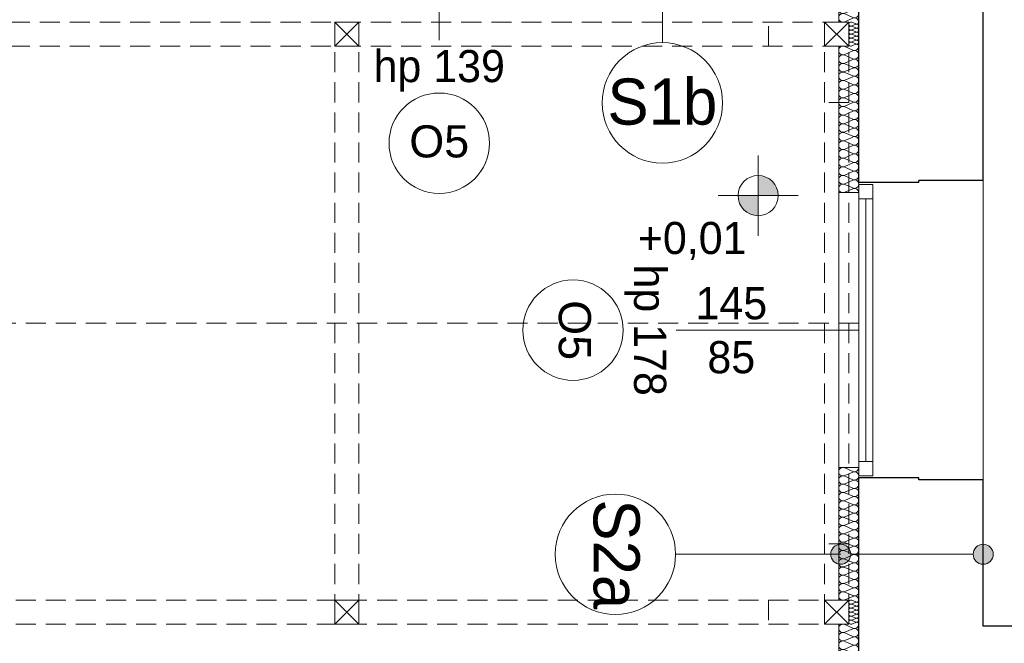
# Model space of a CAD drawing. Extents: x -547885 to -186295, y -25370 to 156194.
# Tile 144 of 256: x -502218 to -497313, y 33512 to 36619. Entities that reach past the tile are written whole.
import ezdxf

# ---------------------------------------------------------------- set-up
doc = ezdxf.new("R2010")
doc.units = 0
doc.header["$MEASUREMENT"] = 0
doc.linetypes.add('Krawędzie ukryte', pattern=[150, 100, -50])
doc.linetypes.add('Przerywana', pattern=[320, 160, -160])
for name, color, linetype in [('Arch ocieplenie', 7, 'Continuous'), ('Arch opisy', 7, 'Continuous'), ('INWENT RZĘDNE', 7, 'Continuous'), ('INWENT WYMIARY', 7, 'Continuous')]:
    doc.layers.add(name, color=color, linetype=linetype)
for name, color, linetype, lineweight, true_color in [('Arch ocieplenie_Nr_Pióra__44', 7, 'Continuous', 9, 0x029e21), ('Arch opisy okien_Nr_Pióra__9', 7, 'Continuous', 9, 0x3dad99), ('Arch opisy_Nr_Pióra__9', 7, 'Continuous', 9, 0x3dad99), ('Arch wykończenie_Nr_Pióra__3', 7, 'Continuous', 18, 0xff6600)]:
    doc.layers.add(name, color=color, linetype=linetype, lineweight=lineweight, true_color=true_color)
for name, color, linetype, lineweight in [('Arch opisy_Nr_Pióra__1', 7, 'Continuous', 25), ('Arch opisy_Nr_Pióra__21', 7, 'Continuous', 9), ('INWENT KONST. DREWNIANA_Nr_Pióra__21', 7, 'Continuous', 9), ('INWENT RZĘDNE_Nr_Pióra__21', 7, 'Continuous', 9), ('INWENT WYMIARY_Nr_Pióra__21', 7, 'Continuous', 9), ('INWENT. OKNA_Nr_Pióra__21', 7, 'Continuous', 9), ('INWENT. OKNA_Nr_Pióra__5', 7, 'Continuous', 13), ('INWENT.ŚCIANY_Nr_Pióra__1', 7, 'Continuous', 25), ('INWENT.ŚCIANY_Nr_Pióra__21', 7, 'Continuous', 9)]:
    doc.layers.add(name, color=color, linetype=linetype, lineweight=lineweight)
doc.styles.add('GENERATED_STYLE_10', font='arial.ttf')
doc.styles.add('GENERATED_STYLE_2', font='txt')
doc.styles.add('GENERATED_STYLE_4', font='txt')
doc.styles.add('GENERATED_STYLE_7', font='txt')
doc.dimstyles.new('GENERATED_STYLE__13', dxfattribs={"dimtxt": 0.18, "dimasz": 109.44, "dimexe": 0.18, "dimexo": 0.0625, "dimgap": 0.09, "dimtad": 0, "dimtih": 1, "dimtoh": 1, "dimdec": 4, "dimzin": 0, "dimdsep": 46, "dimcen": 0.09, "dimadec": 0, "dimazin": 0, "dimtfac": 1, "dimtdec": 4, "dimtmove": 0, "dimatfit": 3, "dimldrblk": 'ARROWHEAD_11', "dimfxl": 0, "dimtolj": 1, "dimtzin": 0, "dimarcsym": 0})
doc.dimstyles.new('GENERATED_STYLE__5', dxfattribs={"dimtxt": 160.000002, "dimasz": 114, "dimexe": 0.18, "dimexo": 0, "dimgap": 0.09, "dimtad": 1, "dimtih": 1, "dimtoh": 1, "dimdec": 0, "dimlfac": 0.1, "dimzin": 0, "dimdsep": 46, "dimtxsty": 'GENERATED_STYLE_2', "dimblk": 'ARROWHEAD_2', "dimblk1": 'ARROWHEAD_2', "dimblk2": 'ARROWHEAD_2', "dimcen": 0.09, "dimclrd": 7, "dimclre": 7, "dimclrt": 7, "dimazin": 0, "dimtfac": 1, "dimtdec": 4, "dimtmove": 0, "dimatfit": 3, "dimfxl": 0, "dimtolj": 1, "dimtzin": 0, "dimarcsym": 0})

# ---------------------------------------------------------------- blocks, each defined once
blk = doc.blocks.new('Izolacja cieplna 14_15', base_point=(-498038.3, 33607.6))
at = {"layer": 'Arch ocieplenie_Nr_Pióra__44', "linetype": 'Continuous'}
for p, q in [((-498108.5, 33605.9), (-498068.1, 33588.5)), ((-498068.1, 33585), (-498108.5, 33567.6)), ((-498108.5, 33564.1), (-498068.1, 33546.7)), ((-498068.1, 33543.2), (-498108.5, 33525.9)), ((-498108.5, 33522.3), (-498068.1, 33505)), ((-498068.1, 33501.5), (-498108.5, 33484.1)), ((-498108.5, 33480.6), (-498068.1, 33463.2)), ((-498068.1, 33459.7), (-498108.5, 33442.3)), ((-498108.5, 33438.8), (-498068.1, 33421.4)), ((-498068.1, 33417.9), (-498108.5, 33400.6)), ((-498108.5, 33397.1), (-498068.1, 33379.7)), ((-498068.1, 33376.2), (-498108.5, 33358.8)), ((-498108.5, 33355.3), (-498068.1, 33337.9)), ((-498068.1, 33334.4), (-498108.5, 33317)), ((-498108.5, 33313.5), (-498068.1, 33296.2)), ((-498068.1, 33292.6), (-498108.5, 33275.3)), ((-498108.5, 33271.8), (-498068.1, 33254.4)), ((-498068.1, 33250.9), (-498108.5, 33233.5)), ((-498108.5, 33230), (-498068.1, 33212.6)), ((-498068.1, 33209.1), (-498108.5, 33191.7)), ((-498108.5, 33188.2), (-498068.1, 33170.9)), ((-498068.1, 33167.3), (-498108.5, 33150)), ((-498108.5, 33146.5), (-498068.1, 33129.1)), ((-498068.1, 33125.6), (-498108.5, 33108.2)), ((-498108.5, 33104.7), (-498068.1, 33087.3)), ((-498068.1, 33083.8), (-498108.5, 33066.4)), ((-498108.5, 33062.9), (-498068.1, 33045.6)), ((-498068.1, 33042.1), (-498108.5, 33024.7)), ((-498108.5, 33021.2), (-498068.1, 33003.8)), ((-498068.1, 33000.3), (-498108.5, 32982.9)), ((-498108.5, 32979.4), (-498068.1, 32962)), ((-498068.1, 32958.5), (-498108.5, 32941.2)), ((-498108.5, 32937.6), (-498068.1, 32920.3)), ((-498068.1, 32916.8), (-498108.5, 32899.4))]:
    blk.add_line(p, q, dxfattribs=at)
for centre, start_param, end_param in [((-498117.1, 33586.7), 1.158003, 5.125183), ((-498059.6, 33607.6), 4.299596, 6.283185), ((-498117.1, 33545), 1.158003, 5.125183), ((-498059.6, 33565.9), 4.299595, 8.266774), ((-498117.1, 33503.2), 1.158003, 5.125183), ((-498059.6, 33524.1), 4.299595, 8.266774), ((-498059.6, 33482.3), 4.299595, 8.266774), ((-498117.1, 33461.5), 1.158003, 5.125183), ((-498059.6, 33440.6), 4.299595, 8.266774), ((-498117.1, 33419.7), 1.158003, 5.125183), ((-498059.6, 33398.8), 4.299595, 8.266774), ((-498117.1, 33377.9), 1.158003, 5.125183), ((-498117.1, 33336.2), 1.158003, 5.125183), ((-498059.6, 33357), 4.299595, 8.266774), ((-498117.1, 33294.4), 1.158003, 5.125183), ((-498059.6, 33315.3), 4.299595, 8.266774), ((-498117.1, 33252.6), 1.158003, 5.125183), ((-498059.6, 33273.5), 4.299595, 8.266774), ((-498117.1, 33210.9), 1.158003, 5.125183), ((-498059.6, 33231.8), 4.299595, 8.266774), ((-498059.6, 33190), 4.299595, 8.266774), ((-498117.1, 33169.1), 1.158003, 5.125183), ((-498059.6, 33148.2), 4.299595, 8.266774), ((-498117.1, 33127.3), 1.158003, 5.125183), ((-498059.6, 33106.5), 4.299595, 8.266774), ((-498117.1, 33085.6), 1.158003, 5.125183), ((-498117.1, 33043.8), 1.158003, 5.125183), ((-498059.6, 33064.7), 4.299595, 8.266774), ((-498117.1, 33002), 1.158003, 5.125183), ((-498059.6, 33022.9), 4.299595, 8.266774), ((-498117.1, 32960.3), 1.158003, 5.125183), ((-498059.6, 32981.2), 4.299595, 8.266774), ((-498059.6, 32939.4), 4.299595, 8.266774), ((-498117.1, 32918.5), 1.158003, 5.125183), ((-498059.6, 32897.6), 6.283185, 8.266774)]:
    blk.add_ellipse(centre, major_axis=(21.3, 0), ratio=0.981876, start_param=start_param, end_param=end_param, dxfattribs=at)
blk = doc.blocks.new('Izolacja cieplna 14_17', base_point=(-498038.3, 34387.6))
at = {"layer": 'Arch ocieplenie_Nr_Pióra__44', "linetype": 'Continuous'}
for p, q in [((-498108.5, 34385.9), (-498068.1, 34368.7)), ((-498068.1, 34365.3), (-498108.5, 34348.1)), ((-498108.5, 34344.6), (-498068.1, 34327.5)), ((-498068.1, 34324), (-498108.5, 34306.9)), ((-498108.5, 34303.4), (-498068.1, 34286.2)), ((-498068.1, 34282.8), (-498108.5, 34265.6)), ((-498108.5, 34262.1), (-498068.1, 34245)), ((-498068.1, 34241.5), (-498108.5, 34224.4)), ((-498108.5, 34220.9), (-498068.1, 34203.7)), ((-498068.1, 34200.3), (-498108.5, 34183.1)), ((-498108.5, 34179.6), (-498068.1, 34162.5)), ((-498068.1, 34159), (-498108.5, 34141.9)), ((-498108.5, 34138.4), (-498068.1, 34121.2)), ((-498068.1, 34117.8), (-498108.5, 34100.6)), ((-498108.5, 34097.1), (-498068.1, 34080)), ((-498068.1, 34076.5), (-498108.5, 34059.4)), ((-498108.5, 34055.9), (-498068.1, 34038.7)), ((-498068.1, 34035.3), (-498108.5, 34018.1)), ((-498108.5, 34014.6), (-498068.1, 33997.5)), ((-498068.1, 33994), (-498108.5, 33976.9)), ((-498108.5, 33973.4), (-498068.1, 33956.2)), ((-498068.1, 33952.8), (-498108.5, 33935.6)), ((-498108.5, 33932.1), (-498068.1, 33915)), ((-498068.1, 33911.5), (-498108.5, 33894.4)), ((-498108.5, 33890.9), (-498068.1, 33873.7)), ((-498068.1, 33870.3), (-498108.5, 33853.1)), ((-498108.5, 33849.6), (-498068.1, 33832.5)), ((-498068.1, 33829), (-498108.5, 33811.9)), ((-498108.5, 33808.4), (-498068.1, 33791.2)), ((-498068.1, 33787.8), (-498108.5, 33770.6)), ((-498108.5, 33767.1), (-498068.1, 33750)), ((-498068.1, 33746.5), (-498108.5, 33729.4))]:
    blk.add_line(p, q, dxfattribs=at)
for centre, start_param, end_param in [((-498117.1, 34367), 1.158003, 5.125183), ((-498059.6, 34387.6), 4.299596, 6.283185), ((-498117.1, 34325.8), 1.158003, 5.125183), ((-498059.6, 34346.4), 4.299595, 8.266774), ((-498117.1, 34284.5), 1.158003, 5.125183), ((-498059.6, 34305.1), 4.299595, 8.266774), ((-498059.6, 34263.9), 4.299595, 8.266774), ((-498117.1, 34243.3), 1.158003, 5.125183), ((-498059.6, 34222.6), 4.299595, 8.266774), ((-498117.1, 34202), 1.158003, 5.125183), ((-498059.6, 34181.4), 4.299595, 8.266774), ((-498117.1, 34160.8), 1.158003, 5.125183), ((-498117.1, 34119.5), 1.158003, 5.125183), ((-498059.6, 34140.1), 4.299595, 8.266774), ((-498117.1, 34078.3), 1.158003, 5.125183), ((-498059.6, 34098.9), 4.299595, 8.266774), ((-498117.1, 34037), 1.158003, 5.125183), ((-498059.6, 34057.6), 4.299595, 8.266774), ((-498117.1, 33995.8), 1.158003, 5.125183), ((-498059.6, 34016.4), 4.299595, 8.266774), ((-498059.6, 33975.1), 4.299595, 8.266774), ((-498117.1, 33954.5), 1.158003, 5.125183), ((-498059.6, 33933.9), 4.299595, 8.266774), ((-498117.1, 33913.3), 1.158003, 5.125183), ((-498117.1, 33872), 1.158003, 5.125183), ((-498059.6, 33892.6), 4.299595, 8.266774), ((-498117.1, 33830.8), 1.158003, 5.125183), ((-498059.6, 33851.4), 4.299595, 8.266774), ((-498117.1, 33789.5), 1.158003, 5.125183), ((-498059.6, 33810.1), 4.299595, 8.266774), ((-498117.1, 33748.3), 1.158003, 5.125183), ((-498059.6, 33768.9), 4.299595, 8.266774), ((-498059.6, 33727.6), 0, 1.983589)]:
    blk.add_ellipse(centre, major_axis=(21.3, 0), ratio=0.969776, start_param=start_param, end_param=end_param, dxfattribs=at)
blk = doc.blocks.new('Izolacja cieplna 14_18', base_point=(-498038.3, 33727.6))
at = {"layer": 'Arch ocieplenie_Nr_Pióra__44', "linetype": 'Continuous'}
for p, q in [((-498073.4, 33726.8), (-498053.2, 33718.5)), ((-498053.2, 33716.8), (-498073.4, 33708.5)), ((-498073.4, 33706.8), (-498053.2, 33698.5)), ((-498053.2, 33696.8), (-498073.4, 33688.5)), ((-498073.4, 33686.8), (-498053.2, 33678.5)), ((-498053.2, 33676.8), (-498073.4, 33668.5)), ((-498073.4, 33666.8), (-498053.2, 33658.5)), ((-498053.2, 33656.8), (-498073.4, 33648.5)), ((-498073.4, 33646.8), (-498053.2, 33638.5)), ((-498053.2, 33636.8), (-498073.4, 33628.5)), ((-498073.4, 33626.8), (-498053.2, 33618.5)), ((-498053.2, 33616.8), (-498073.4, 33608.5))]:
    blk.add_line(p, q, dxfattribs=at)
for centre, start_param, end_param in [((-498077.7, 33717.6), 1.158003, 5.125183), ((-498077.7, 33697.6), 1.158003, 5.125183), ((-498049, 33727.6), 4.299596, 6.283185), ((-498049, 33707.6), 4.299595, 8.266774), ((-498049, 33687.6), 4.299595, 8.266774), ((-498077.7, 33677.6), 1.158003, 5.125183), ((-498077.7, 33657.6), 1.158003, 5.125183), ((-498077.7, 33637.6), 1.158003, 5.125183), ((-498049, 33667.6), 4.299595, 8.266774), ((-498049, 33647.6), 4.299595, 8.266774), ((-498077.7, 33617.6), 1.158003, 5.125183), ((-498049, 33627.6), 4.299595, 8.266774), ((-498049, 33607.6), 6.283185, 8.266774)]:
    blk.add_ellipse(centre, major_axis=(10.6, 0), ratio=0.94039, start_param=start_param, end_param=end_param, dxfattribs=at)
blk = doc.blocks.new('Izolacja cieplna 14_19', base_point=(-498038.3, 36607.6))
at = {"layer": 'Arch ocieplenie_Nr_Pióra__44', "linetype": 'Continuous'}
for p, q in [((-498073.4, 36606.8), (-498053.2, 36598.5)), ((-498053.2, 36596.8), (-498073.4, 36588.5)), ((-498073.4, 36586.8), (-498053.2, 36578.5)), ((-498053.2, 36576.8), (-498073.4, 36568.5)), ((-498073.4, 36566.8), (-498053.2, 36558.5)), ((-498053.2, 36556.8), (-498073.4, 36548.5)), ((-498073.4, 36546.8), (-498053.2, 36538.5)), ((-498053.2, 36536.8), (-498073.4, 36528.5)), ((-498073.4, 36526.8), (-498053.2, 36518.5)), ((-498053.2, 36516.8), (-498073.4, 36508.5)), ((-498073.4, 36506.8), (-498053.2, 36498.5)), ((-498053.2, 36496.8), (-498073.4, 36488.5))]:
    blk.add_line(p, q, dxfattribs=at)
for centre, start_param, end_param in [((-498077.7, 36597.6), 1.158003, 5.125183), ((-498049, 36607.6), 4.299596, 6.283185), ((-498049, 36587.6), 4.299595, 8.266774), ((-498077.7, 36577.6), 1.158003, 5.125183), ((-498077.7, 36557.6), 1.158003, 5.125183), ((-498077.7, 36537.6), 1.158003, 5.125183), ((-498049, 36567.6), 4.299595, 8.266774), ((-498049, 36547.6), 4.299595, 8.266774), ((-498077.7, 36517.6), 1.158003, 5.125183), ((-498077.7, 36497.6), 1.158003, 5.125183), ((-498049, 36527.6), 4.299595, 8.266774), ((-498049, 36507.6), 4.299595, 8.266774), ((-498049, 36487.6), 6.283185, 8.266774)]:
    blk.add_ellipse(centre, major_axis=(10.6, 0), ratio=0.94039, start_param=start_param, end_param=end_param, dxfattribs=at)
blk = doc.blocks.new('Izolacja cieplna 14_21', base_point=(-498038.3, 36487.6))
at = {"layer": 'Arch ocieplenie_Nr_Pióra__44', "linetype": 'Continuous'}
for p, q in [((-498108.5, 36485.8), (-498068.1, 36468)), ((-498068.1, 36464.4), (-498108.5, 36446.5)), ((-498108.5, 36442.9), (-498068.1, 36425)), ((-498068.1, 36421.4), (-498108.5, 36403.6)), ((-498108.5, 36399.9), (-498068.1, 36382.1)), ((-498068.1, 36378.5), (-498108.5, 36360.6)), ((-498108.5, 36357), (-498068.1, 36339.1)), ((-498068.1, 36335.5), (-498108.5, 36317.7)), ((-498108.5, 36314.1), (-498068.1, 36296.2)), ((-498068.1, 36292.6), (-498108.5, 36274.7)), ((-498108.5, 36271.1), (-498068.1, 36253.3)), ((-498068.1, 36249.7), (-498108.5, 36231.8)), ((-498108.5, 36228.2), (-498068.1, 36210.3)), ((-498068.1, 36206.7), (-498108.5, 36188.8)), ((-498108.5, 36185.2), (-498068.1, 36167.4)), ((-498068.1, 36163.8), (-498108.5, 36145.9)), ((-498108.5, 36142.3), (-498068.1, 36124.4)), ((-498068.1, 36120.8), (-498108.5, 36103)), ((-498108.5, 36099.4), (-498068.1, 36081.5)), ((-498068.1, 36077.9), (-498108.5, 36060)), ((-498108.5, 36056.4), (-498068.1, 36038.6)), ((-498068.1, 36034.9), (-498108.5, 36017.1)), ((-498108.5, 36013.5), (-498068.1, 35995.6)), ((-498068.1, 35992), (-498108.5, 35974.1)), ((-498108.5, 35970.5), (-498068.1, 35952.7)), ((-498068.1, 35949.1), (-498108.5, 35931.2)), ((-498108.5, 35927.6), (-498068.1, 35909.7)), ((-498068.1, 35906.1), (-498108.5, 35888.3)), ((-498108.5, 35884.7), (-498068.1, 35866.8)), ((-498068.1, 35863.2), (-498108.5, 35845.3)), ((-498108.5, 35841.7), (-498068.1, 35823.8)), ((-498068.1, 35820.2), (-498108.5, 35802.4)), ((-498108.5, 35798.8), (-498068.1, 35780.9)), ((-498068.1, 35777.3), (-498108.5, 35759.4))]:
    blk.add_line(p, q, dxfattribs=at)
for centre, start_param, end_param in [((-498117.1, 36466.2), 2.728799, 6.695979), ((-498117.1, 36423.2), 2.728799, 6.695979), ((-498059.6, 36487.6), 5.870392, 7.853982), ((-498059.6, 36444.7), 5.870392, 9.837571), ((-498117.1, 36380.3), 2.728799, 6.695979), ((-498059.6, 36401.8), 5.870392, 9.837571), ((-498117.1, 36337.3), 2.728799, 6.695979), ((-498059.6, 36358.8), 5.870392, 9.837571), ((-498117.1, 36294.4), 2.728799, 6.695979), ((-498059.6, 36315.9), 5.870392, 9.837571), ((-498117.1, 36251.5), 2.728799, 6.695979), ((-498059.6, 36272.9), 5.870392, 9.837571), ((-498059.6, 36230), 5.870392, 9.837571), ((-498117.1, 36208.5), 2.728799, 6.695979), ((-498059.6, 36187), 5.870392, 9.837571), ((-498117.1, 36165.6), 2.728799, 6.695979), ((-498059.6, 36144.1), 5.870392, 9.837571), ((-498117.1, 36122.6), 2.728799, 6.695979), ((-498117.1, 36079.7), 2.728799, 6.695979), ((-498059.6, 36101.2), 5.870392, 9.837571), ((-498117.1, 36036.7), 2.728799, 6.695979), ((-498059.6, 36058.2), 5.870392, 9.837571), ((-498117.1, 35993.8), 2.728799, 6.695979), ((-498059.6, 36015.3), 5.870392, 9.837571), ((-498117.1, 35950.9), 2.728799, 6.695979), ((-498059.6, 35972.3), 5.870392, 9.837571), ((-498117.1, 35907.9), 2.728799, 6.695979), ((-498059.6, 35929.4), 5.870392, 9.837571), ((-498059.6, 35886.5), 5.870392, 9.837571), ((-498117.1, 35865), 2.728799, 6.695979), ((-498059.6, 35843.5), 5.870392, 9.837571), ((-498117.1, 35822), 2.728799, 6.695979), ((-498059.6, 35800.6), 5.870392, 9.837571), ((-498117.1, 35779.1), 2.728799, 6.695979), ((-498059.6, 35757.6), 1.570796, 3.554385)]:
    blk.add_ellipse(centre, major_axis=(0, -21.5), ratio=0.990555, start_param=start_param, end_param=end_param, dxfattribs=at)
blk = doc.blocks.new('Izolacja cieplna 14_22', base_point=(-498038.3, 37327.6))
at = {"layer": 'Arch ocieplenie_Nr_Pióra__44', "linetype": 'Continuous'}
for p, q in [((-498108.5, 37325.9), (-498068.1, 37308.2)), ((-498068.1, 37304.7), (-498108.5, 37287.1)), ((-498108.5, 37283.5), (-498068.1, 37265.9)), ((-498068.1, 37262.3), (-498108.5, 37244.7)), ((-498108.5, 37241.1), (-498068.1, 37223.5)), ((-498068.1, 37220), (-498108.5, 37202.4)), ((-498108.5, 37198.8), (-498068.1, 37181.2)), ((-498068.1, 37177.6), (-498108.5, 37160)), ((-498108.5, 37156.4), (-498068.1, 37138.8)), ((-498068.1, 37135.3), (-498108.5, 37117.6)), ((-498108.5, 37114.1), (-498068.1, 37096.5)), ((-498068.1, 37092.9), (-498108.5, 37075.3)), ((-498108.5, 37071.7), (-498068.1, 37054.1)), ((-498068.1, 37050.6), (-498108.5, 37032.9)), ((-498108.5, 37029.4), (-498068.1, 37011.8)), ((-498068.1, 37008.2), (-498108.5, 36990.6)), ((-498108.5, 36987), (-498068.1, 36969.4)), ((-498068.1, 36965.9), (-498108.5, 36948.2)), ((-498108.5, 36944.7), (-498068.1, 36927.1)), ((-498068.1, 36923.5), (-498108.5, 36905.9)), ((-498108.5, 36902.3), (-498068.1, 36884.7)), ((-498068.1, 36881.1), (-498108.5, 36863.5)), ((-498108.5, 36860), (-498068.1, 36842.4)), ((-498068.1, 36838.8), (-498108.5, 36821.2)), ((-498108.5, 36817.6), (-498068.1, 36800)), ((-498068.1, 36796.4), (-498108.5, 36778.8)), ((-498108.5, 36775.3), (-498068.1, 36757.6)), ((-498068.1, 36754.1), (-498108.5, 36736.5)), ((-498108.5, 36732.9), (-498068.1, 36715.3)), ((-498068.1, 36711.7), (-498108.5, 36694.1)), ((-498108.5, 36690.6), (-498068.1, 36672.9)), ((-498068.1, 36669.4), (-498108.5, 36651.8)), ((-498108.5, 36648.2), (-498068.1, 36630.6)), ((-498068.1, 36627), (-498108.5, 36609.4))]:
    blk.add_line(p, q, dxfattribs=at)
for centre, start_param, end_param in [((-498117.1, 37306.5), 1.158003, 5.125183), ((-498059.6, 37327.6), 4.299596, 6.283185), ((-498117.1, 37264.1), 1.158003, 5.125183), ((-498059.6, 37285.3), 4.299595, 8.266774), ((-498117.1, 37221.7), 1.158003, 5.125183), ((-498059.6, 37242.9), 4.299595, 8.266774), ((-498117.1, 37179.4), 1.158003, 5.125183), ((-498059.6, 37200.6), 4.299595, 8.266774), ((-498059.6, 37158.2), 4.299595, 8.266774), ((-498117.1, 37137), 1.158003, 5.125183), ((-498059.6, 37115.9), 4.299595, 8.266774), ((-498117.1, 37094.7), 1.158003, 5.125183), ((-498059.6, 37073.5), 4.299595, 8.266774), ((-498117.1, 37052.3), 1.158003, 5.125183), ((-498117.1, 37010), 1.158003, 5.125183), ((-498059.6, 37031.2), 4.299595, 8.266774), ((-498117.1, 36967.6), 1.158003, 5.125183), ((-498059.6, 36988.8), 4.299595, 8.266774), ((-498117.1, 36925.3), 1.158003, 5.125183), ((-498059.6, 36946.5), 4.299595, 8.266774), ((-498117.1, 36882.9), 1.158003, 5.125183), ((-498059.6, 36904.1), 4.299595, 8.266774), ((-498117.1, 36840.6), 1.158003, 5.125183), ((-498059.6, 36861.7), 4.299595, 8.266774), ((-498059.6, 36819.4), 4.299595, 8.266774), ((-498117.1, 36798.2), 1.158003, 5.125183), ((-498059.6, 36777), 4.299595, 8.266774), ((-498117.1, 36755.9), 1.158003, 5.125183), ((-498059.6, 36734.7), 4.299595, 8.266774), ((-498117.1, 36713.5), 1.158003, 5.125183), ((-498117.1, 36671.2), 1.158003, 5.125183), ((-498059.6, 36692.3), 4.299595, 8.266774), ((-498117.1, 36628.8), 1.158003, 5.125183), ((-498059.6, 36650), 4.299595, 8.266774), ((-498059.6, 36607.6), 0, 1.983589)]:
    blk.add_ellipse(centre, major_axis=(21.3, 0), ratio=0.995704, start_param=start_param, end_param=end_param, dxfattribs=at)
blk = doc.blocks.new('*D652')
at = {"layer": 'INWENT WYMIARY_Nr_Pióra__21', "linetype": 'Continuous'}
for p, q in [((-509898.3, 46932.8), (-509898.3, 47157.8)), ((-471873.3, 46932.8), (-471873.3, 47157.8)), ((-509855, 47120.3), (-509941.6, 46970.3)), ((-471916.6, 46970.3), (-471830, 47120.3)), ((-509971.7, 47045.3), (-509898.3, 47045.3)), ((-509898.3, 47045.3), (-471873.3, 47045.3)), ((-471873.3, 47045.3), (-471800, 47045.3))]:
    blk.add_line(p, q, dxfattribs=at)
at = {"layer": 'INWENT WYMIARY_Nr_Pióra__21', "insert": (-491116.2, 47077.3), "char_height": 160, "attachment_point": 7, "style": 'GENERATED_STYLE_2'}
blk.add_mtext('{3\xa0803}', dxfattribs=at)
blk = doc.blocks.new('ARROWHEAD_2')
at = {"color": 0, "linetype": 'Continuous', "lineweight": 0}
for p, q in [((-0.378, -0.655), (0.378, 0.655)), ((0, 0), (-1, 0))]:
    blk.add_line(p, q, dxfattribs=at)
blk = doc.blocks.new('Koty wysokościowe_11', base_point=(-498539.6, 35743))
at = {"layer": 'INWENT RZĘDNE_Nr_Pióra__21', "linetype": 'Continuous'}
for points in [[(-498539.6, 35743), (-498439.6, 35743), (-498447.2, 35781.2), (-498468.8, 35813.7), (-498501.3, 35835.4), (-498539.6, 35843)], [(-498539.6, 35743), (-498639.6, 35743), (-498631.9, 35704.7), (-498610.3, 35672.3), (-498577.8, 35650.6), (-498539.6, 35643)]]:
    blk.add_hatch(color=256, dxfattribs=at).paths.add_polyline_path(points, flags=0)
for p, q in [((-498539.6, 35543), (-498539.6, 35943)), ((-498739.6, 35743), (-498339.6, 35743))]:
    blk.add_line(p, q, dxfattribs=at)
blk.add_circle((-498539.6, 35743), 100, dxfattribs=at)
at = {"layer": 'INWENT RZĘDNE_Nr_Pióra__21', "insert": (-499139, 35422.1), "char_height": 160, "attachment_point": 7, "style": 'GENERATED_STYLE_4'}
blk.add_mtext('{+0,01}', dxfattribs=at)
blk = doc.blocks.new('ARROWHEAD_11')
at = {"color": 0, "linetype": 'Continuous', "lineweight": 0}
blk.add_line((0, 0), (-1, 0), dxfattribs=at)
at = {"color": 0, "linetype": 'Continuous', "lineweight": 0, "const_width": 0.25, "flags": 128}
blk.add_lwpolyline([(-0.125, 0, 1), (0.125, 0, 1)], format="xyb", close=True, dxfattribs=at)
blk = doc.blocks.new('Linia_50', base_point=(-497418.3, 33956))
at = {"layer": 'Arch opisy_Nr_Pióra__21', "linetype": 'Continuous'}
for points in [[(-498078.3, 33956), (-498082.1, 33975.1), (-498093, 33991.3), (-498109.2, 34002.2), (-498128.3, 34006), (-498147.5, 34002.2), (-498163.7, 33991.3), (-498174.5, 33975.1), (-498178.3, 33956), (-498174.5, 33936.8), (-498163.7, 33920.6), (-498147.5, 33909.8), (-498128.3, 33906), (-498109.2, 33909.8), (-498093, 33920.6), (-498082.1, 33936.8)], [(-497368.3, 33956), (-497372.1, 33975.1), (-497383, 33991.3), (-497399.2, 34002.2), (-497418.3, 34006), (-497437.5, 34002.2), (-497453.7, 33991.3), (-497464.5, 33975.1), (-497468.3, 33956), (-497464.5, 33936.8), (-497453.7, 33920.6), (-497437.5, 33909.8), (-497418.3, 33906), (-497399.2, 33909.8), (-497383, 33920.6), (-497372.1, 33936.8)]]:
    blk.add_hatch(color=256, dxfattribs=at).paths.add_polyline_path(points, flags=0)
blk.add_line((-497468.3, 33956), (-498078.3, 33956), dxfattribs=at)
for centre in [(-498128.3, 33956), (-497418.3, 33956)]:
    blk.add_circle(centre, 50, dxfattribs=at)
blk = doc.blocks.new('Linia_51', base_point=(-498128.3, 33956))
at = {"layer": 'Arch opisy_Nr_Pióra__21', "linetype": 'Continuous'}
blk.add_line((-498128.3, 33956), (-498950.9, 33956), dxfattribs=at)
blk.add_circle((-499250.9, 33956), 300, dxfattribs=at)
blk = doc.blocks.new('Linia_55', base_point=(-499016.7, 37327.6))
at = {"layer": 'Arch opisy_Nr_Pióra__21', "linetype": 'Continuous'}
blk.add_line((-499016.7, 37327.6), (-499016.7, 36505), dxfattribs=at)
blk.add_circle((-499016.7, 36205), 300, dxfattribs=at)

msp = doc.modelspace()

# ---------------------------------------------------------------- linework, layer by layer
at = {"layer": 'Arch opisy_Nr_Pióra__9', "linetype": 'Continuous'}
for centre in [(-500128.3, 36004.1), (-499461.9, 35072.6)]:
    msp.add_circle(centre, 250, dxfattribs=at)
at = {"layer": 'Arch wykończenie_Nr_Pióra__3', "linetype": 'Continuous'}
for p, q in [((-498138.3, 36607.6), (-498138.3, 37327.6)), ((-498138.3, 35757.6), (-498138.3, 36487.6)), ((-498038.3, 35757.6), (-498138.3, 35757.6)), ((-498038.3, 34387.6), (-498138.3, 34387.6)), ((-498138.3, 34387.6), (-498138.3, 33727.6)), ((-498138.3, 33607.6), (-498138.3, 32837.6))]:
    msp.add_line(p, q, dxfattribs=at)
at = {"layer": 'INWENT KONST. DREWNIANA_Nr_Pióra__21', "linetype": 'Krawędzie ukryte'}
for p, q in [((-512918.3, 36607.6), (-498088.3, 36607.6)), ((-500648.3, 36607.6), (-500648.3, 33607.6)), ((-500528.3, 36607.6), (-500528.3, 33607.6)), ((-498488.3, 36487.6), (-498488.3, 36607.6)), ((-498208.3, 36607.6), (-498208.3, 33607.6)), ((-498088.3, 36607.6), (-498088.3, 33607.6)), ((-512918.3, 36487.6), (-498088.3, 36487.6)), ((-498088.3, 36207.6), (-498208.3, 36207.6)), ((-498038.3, 35107.6), (-513118.3, 35107.6)), ((-498088.3, 34007.6), (-498208.3, 34007.6)), ((-498088.3, 33727.6), (-512918.3, 33727.6)), ((-498488.3, 33727.6), (-498488.3, 33607.6)), ((-498088.3, 33607.6), (-512918.3, 33607.6))]:
    msp.add_line(p, q, dxfattribs=at)
at = {"layer": 'INWENT KONST. DREWNIANA_Nr_Pióra__21', "linetype": 'Continuous'}
for p, q in [((-500648.3, 36487.6), (-500648.3, 36607.6)), ((-500648.3, 36607.6), (-500528.3, 36607.6)), ((-500648.3, 36487.6), (-500528.3, 36607.6)), ((-500648.3, 36607.6), (-500528.3, 36487.6)), ((-500528.3, 36607.6), (-500528.3, 36487.6)), ((-498208.3, 36487.6), (-498208.3, 36607.6)), ((-498208.3, 36607.6), (-498088.3, 36607.6)), ((-498208.3, 36487.6), (-498088.3, 36607.6)), ((-498208.3, 36607.6), (-498088.3, 36487.6)), ((-498088.3, 36607.6), (-498088.3, 36487.6)), ((-500528.3, 36487.6), (-500648.3, 36487.6)), ((-498088.3, 36487.6), (-498208.3, 36487.6)), ((-500648.3, 33607.6), (-500648.3, 33727.6)), ((-500648.3, 33727.6), (-500528.3, 33727.6)), ((-500648.3, 33607.6), (-500528.3, 33727.6)), ((-500648.3, 33727.6), (-500528.3, 33607.6)), ((-500528.3, 33727.6), (-500528.3, 33607.6)), ((-498208.3, 33607.6), (-498208.3, 33727.6)), ((-498208.3, 33727.6), (-498088.3, 33727.6)), ((-498208.3, 33607.6), (-498088.3, 33727.6)), ((-498208.3, 33727.6), (-498088.3, 33607.6)), ((-498088.3, 33727.6), (-498088.3, 33607.6)), ((-500528.3, 33607.6), (-500648.3, 33607.6)), ((-498088.3, 33607.6), (-498208.3, 33607.6))]:
    msp.add_line(p, q, dxfattribs=at)
at = {"layer": 'INWENT. OKNA_Nr_Pióra__5', "linetype": 'Continuous'}
for p, q in [((-500128.3, 37427.6), (-500128.3, 36517.6)), ((-498038.3, 34347.6), (-498038.3, 35797.6)), ((-498038.3, 35797.6), (-497968.3, 35797.6)), ((-497968.3, 34347.6), (-497968.3, 35797.6)), ((-498038.3, 35727.6), (-497968.3, 35727.6)), ((-498003.3, 35727.6), (-498003.3, 34417.6)), ((-498038.3, 35072.6), (-498948.3, 35072.6)), ((-498038.3, 34417.6), (-497968.3, 34417.6)), ((-497968.3, 34347.6), (-498038.3, 34347.6))]:
    msp.add_line(p, q, dxfattribs=at)
at = {"layer": 'INWENT.ŚCIANY_Nr_Pióra__1', "linetype": 'Continuous'}
for p, q in [((-497418.3, 35817.6), (-497418.3, 44437.6)), ((-498038.3, 35807.6), (-498038.3, 37427.6)), ((-497738.3, 35807.6), (-498038.3, 35807.6)), ((-497418.3, 35817.6), (-497738.3, 35817.6)), ((-497738.3, 35807.6), (-497738.3, 35817.6)), ((-497738.3, 34337.6), (-498038.3, 34337.6)), ((-498038.3, 32897.6), (-498038.3, 34337.6)), ((-497738.3, 34327.6), (-497738.3, 34337.6)), ((-497418.3, 34327.6), (-497738.3, 34327.6)), ((-497418.3, 33597.6), (-497418.3, 34327.6)), ((-496928.3, 33597.6), (-497418.3, 33597.6))]:
    msp.add_line(p, q, dxfattribs=at)
at = {"layer": 'INWENT.ŚCIANY_Nr_Pióra__21', "linetype": 'Continuous'}
for p, q in [((-497418.3, 34327.6), (-497418.3, 35817.6)), ((-498138.3, 34387.6), (-498138.3, 35757.6))]:
    msp.add_line(p, q, dxfattribs=at)

# ---------------------------------------------------------------- block references
at = {"layer": 'Arch ocieplenie', "color": 104, "linetype": 'Continuous', "lineweight": 13, "true_color": 0x029e21}
for name, p in [('Izolacja cieplna 14_22', (-498038.3, 37327.6)), ('Izolacja cieplna 14_19', (-498038.3, 36607.6)), ('Izolacja cieplna 14_21', (-498038.3, 36487.6)), ('Izolacja cieplna 14_17', (-498038.3, 34387.6)), ('Izolacja cieplna 14_18', (-498038.3, 33727.6)), ('Izolacja cieplna 14_15', (-498038.3, 33607.6))]:
    msp.add_blockref(name, p, dxfattribs=at)
at = {"layer": 'Arch opisy', "linetype": 'Continuous'}
for name, p in [('Linia_55', (-499016.7, 37327.6)), ('Linia_51', (-498128.3, 33956)), ('Linia_50', (-497418.3, 33956))]:
    msp.add_blockref(name, p, dxfattribs=at)
at = {"layer": 'INWENT RZĘDNE'}
msp.add_blockref('Koty wysokościowe_11', (-498539.6, 35743), dxfattribs=at)

# ---------------------------------------------------------------- texts
at = {"layer": 'Arch opisy okien_Nr_Pióra__9', "linetype": 'Continuous', "insert": (-500128.3, 36093.2), "char_height": 160, "attachment_point": 2, "style": 'GENERATED_STYLE_10'}
msp.add_mtext('{O5}', dxfattribs=at)
at = {"layer": 'Arch opisy okien_Nr_Pióra__9', "linetype": 'Continuous', "insert": (-499372.7, 35072.6), "char_height": 160, "attachment_point": 2, "rotation": 270, "style": 'GENERATED_STYLE_10'}
msp.add_mtext('{O5}', dxfattribs=at)
at = {"layer": 'Arch opisy_Nr_Pióra__1', "linetype": 'Continuous', "insert": (-499016.7, 36326.4), "char_height": 230, "attachment_point": 2, "style": 'GENERATED_STYLE_7'}
msp.add_mtext('{S1b}', dxfattribs=at)
at = {"layer": 'Arch opisy_Nr_Pióra__1', "linetype": 'Continuous', "insert": (-499129.5, 33956), "char_height": 230, "attachment_point": 2, "rotation": 270, "style": 'GENERATED_STYLE_7'}
msp.add_mtext('{S2a}', dxfattribs=at)
at = {"layer": 'INWENT. OKNA_Nr_Pióra__21', "linetype": 'Continuous', "insert": (-500128.3, 36468.3), "char_height": 160, "attachment_point": 2, "style": 'GENERATED_STYLE_7'}
msp.add_mtext('{hp 139}', dxfattribs=at)
at = {"layer": 'INWENT. OKNA_Nr_Pióra__21', "linetype": 'Continuous', "insert": (-498997.7, 35072.6), "char_height": 160, "attachment_point": 2, "rotation": 270, "style": 'GENERATED_STYLE_7'}
msp.add_mtext('{hp 178}', dxfattribs=at)
at = {"layer": 'INWENT. OKNA_Nr_Pióra__21', "linetype": 'Continuous', "insert": (-498673.3, 35286.8), "char_height": 160, "width": 709.227, "attachment_point": 2, "line_spacing_factor": 1.008016, "style": 'GENERATED_STYLE_7'}
msp.add_mtext('{145\\P85}', dxfattribs=at)

# ---------------------------------------------------------------- dimensions: what is measured, and where the dimension line sits
at = {"layer": 'INWENT WYMIARY', "linetype": 'Continuous'}
dim = msp.add_linear_dim(base=(-509898.3276, 47045.2825), p1=(-509898.3276, 34625.6987), p2=(-471873.3243, 33972.4433), dimstyle='GENERATED_STYLE__5', dxfattribs=at)
dim.commit()
dim.dimension.update_dxf_attribs({"geometry": '*D652', "text_midpoint": (-490842.6723, 47157.2825)})

# ---------------------------------------------------------------- leaders
at = {"layer": 'Arch opisy_Nr_Pióra__21', "linetype": 'Przerywana', "annotation_type": 0, "has_hookline": 1, "hookline_direction": 1, "text_width": 2828.6}
msp.add_leader([(-496612.6, 33647.6), (-496612.6, 37583.2), (-496350.4, 37583.2)], dimstyle='GENERATED_STYLE__13', dxfattribs=at)

doc.saveas('drawing.dxf')
